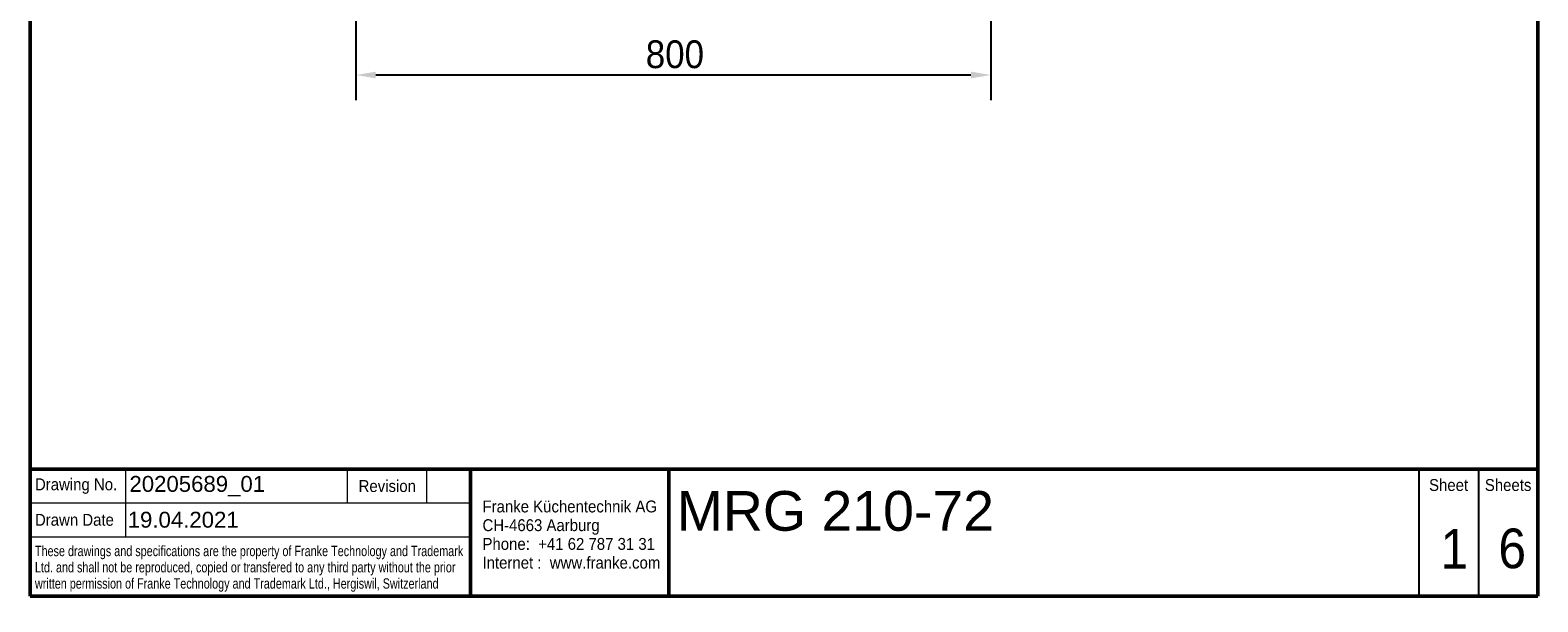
# Model space of a CAD drawing. Header units: millimetres. Extents: x 100 to 2000, y 93 to 4052.
# Tile 1 of 25: x 100 to 2000, y 93 to 813. Entities that reach past the tile are written whole.
import ezdxf
from ezdxf.enums import TextEntityAlignment as Align

# ---------------------------------------------------------------- set-up
doc = ezdxf.new("R2010")
doc.units = ezdxf.units.MM
doc.header["$LTSCALE"] = 10
for name, color, linetype, lineweight in [('Dimensions(ISO)', 7, 'Continuous', 25), ('Sketch Geometry(DIN)', 7, 'Continuous', 50), ('Sketch Geometry(ISO)', 7, 'Continuous', 50), ('Symbole(DIN)', 7, 'Continuous', 25)]:
    doc.layers.add(name, color=color, linetype=linetype, lineweight=lineweight)
doc.styles.add('Text Style20', font='arial.ttf')
doc.styles.add('Text Style40', font='arial.ttf')
doc.styles.add('Text Style9', font='arial.ttf')
doc.styles.add('Text_3.5mm', font='arial.ttf', dxfattribs={"width": 0.9})
doc.styles.add('Text__1.3mm', font='arial.ttf', dxfattribs={"width": 0.9})
doc.styles.add('Text__1.5mm', font='arial.ttf', dxfattribs={"width": 0.9})
doc.styles.add('Text__3.5mm', font='arial.ttf', dxfattribs={"width": 0.9})
doc.styles.add('Text__5.0mm', font='arial.ttf', dxfattribs={"width": 0.9})
doc.dimstyles.new('KS-STANDARD', dxfattribs={"dimscale": 10, "dimtxt": 3.5, "dimasz": 2.5, "dimexe": 3.175, "dimexo": 0, "dimgap": 0.8, "dimtad": 1, "dimdec": 1, "dimrnd": 1e-08, "dimtxsty": 'Text_3.5mm', "dimcen": 0.09, "dimdle": 10, "dimclrd": 7, "dimclre": 7, "dimclrt": 7, "dimadec": 0, "dimazin": 2, "dimtfac": 0.714286, "dimtdec": 4, "dimtmove": 0, "dimatfit": 3, "dimfxl": 1, "dimtolj": 1, "dimlwd": 25, "dimlwe": 25, "dimarcsym": 0})

# ---------------------------------------------------------------- blocks, each defined once
blk = doc.blocks.new('Title Blocks FKT-Marketing')
at = {"layer": 'Sketch Geometry(DIN)', "color": 7, "linetype": 'Continuous', "lineweight": 50}
for p, q in [((97.45, 118.35), (287.45, 118.35)), ((97.45, 118.35), (97.45, 102.35)), ((152.95, 118.35), (152.95, 102.35)), ((177.95, 102.35), (177.95, 118.35)), ((287.45, 102.35), (287.45, 118.35)), ((97.45, 102.35), (287.45, 102.35))]:
    blk.add_line(p, q, dxfattribs=at)
at = {"layer": 'Sketch Geometry(DIN)', "color": 7, "linetype": 'Continuous', "lineweight": 18}
for p, q in [((109.45, 118.35), (109.45, 109.85)), ((137.45, 114.1), (137.45, 118.35)), ((147.45, 114.1), (147.45, 118.35)), ((97.45, 114.1), (152.95, 114.1)), ((97.45, 109.85), (152.95, 109.85))]:
    blk.add_line(p, q, dxfattribs=at)
at = {"layer": 'Sketch Geometry(DIN)', "color": 7, "linetype": 'Continuous', "lineweight": 25}
for p, q in [((272.45, 118.35), (272.45, 102.35)), ((279.95, 118.35), (279.95, 102.35))]:
    blk.add_line(p, q, dxfattribs=at)
at = {"layer": 'Symbole(DIN)', "color": 7, "style": 'Text__1.5mm'}
for s, insert, char_height, width, attachment_point in [('\\fArial|b0|i0;Drawing No.', (98.05, 116.22), 1.4986, 15.7321, 4), ('Revision', (142.45, 116.22), 1.499, 13.4705, 5), ('Sheet', (276.2, 116.35), 1.499, 6.6871, 5), ('Sheets', (283.7, 116.35), 1.499, 6.6871, 5), ('Drawn Date', (98.05, 111.97), 1.499, 13.6702, 4)]:
    blk.add_mtext(s, dxfattribs=dict(at, insert=insert, char_height=char_height, width=width, attachment_point=attachment_point))
at = {"layer": 'Symbole(DIN)', "color": 7, "attachment_point": 4, "line_spacing_factor": 0.944221}
for s, insert, char_height, width, style in [('\\fArial|b0|i0;{\\H1.4986;Franke Küchentechnik AG\\PCH-4663 Aarburg\\PPhone:  +41 62 787 31 31\\PInternet :  www.franke.com}', (154.45, 110.11), 1.4986, 34.1835, 'Text__3.5mm'), ('\\fArial|b0|i0;\\W0.75;These drawings and specifications are the property of Franke Technology and Trademark Ltd. and shall not be reproduced, copied or transfered to any third party without the prior written permission of Franke Technology and Trademark Ltd., Hergiswil, Switzerland', (98.05, 105.81), 1.3, 54.5435, 'Text__1.3mm')]:
    blk.add_mtext(s, dxfattribs=dict(at, insert=insert, char_height=char_height, width=width, style=style))
at = {"layer": 'Symbole(DIN)', "color": 7}
for tag, p, height, style in [('Document_Number_001', (109.96, 115.5), 2, 'Text Style40'), ('Title_001', (178.93, 110.6), 5, 'Text Style20'), ('Drawn_Date_001', (109.74, 110.99), 2, 'Text Style40')]:
    blk.add_attdef(tag, p, '', height=height, dxfattribs=dict(at, style=style))
at = {"layer": 'Symbole(DIN)', "color": 7, "style": 'Text Style40'}
blk.add_attdef('Revision_Index_1', text='', height=2, dxfattribs=at).set_placement((150.2, 116.22), align=Align.MIDDLE_CENTER)
at = {"layer": 'Symbole(DIN)', "color": 7, "style": 'Text__5.0mm', "width": 0.9}
for tag, p in [('Sheet_number_001', (275.18, 105.84)), ('Number_of_sheets_001', (282.47, 105.88))]:
    blk.add_attdef(tag, p, '', height=5, dxfattribs=at)
at = {"layer": 'Symbole(DIN)', "color": 7, "style": 'Text Style9'}
blk.add_attdef('Auxiliary_Remark1', text='', height=3.5, dxfattribs=at).set_placement((179.45, 105.85), align=Align.MIDDLE_LEFT)
blk = doc.blocks.new('Borders Marketing Border')
at = {"layer": 'Sketch Geometry(ISO)'}
for p, q in [((10, 10), (10, 287)), ((200, 287), (200, 10)), ((200, 10), (10, 10))]:
    blk.add_line(p, q, dxfattribs=at)
blk = doc.blocks.new('*D7')
at = {"layer": 'Defpoints', "color": 0, "linetype": 'Continuous'}
for p in [(510.6, 856.5), (1310.6, 856.5), (510.6, 756.5)]:
    blk.add_point(p, dxfattribs=at)
at = {"layer": 'Dimensions(ISO)', "color": 7, "linetype": 'Continuous', "lineweight": 25}
for p, q in [((510.6, 856.5), (510.6, 724.7)), ((1310.6, 856.5), (1310.6, 724.7)), ((1285.6, 756.5), (535.6, 756.5))]:
    blk.add_line(p, q, dxfattribs=at)
at = {"layer": 'Dimensions(ISO)', "color": 7, "linetype": 'Continuous'}
for points in [[(535.6, 760.7), (535.6, 752.3), (510.6, 756.5)], [(1285.6, 760.7), (1285.6, 752.3), (1310.6, 756.5)]]:
    blk.add_solid(points, dxfattribs=at)
at = {"layer": 'Dimensions(ISO)', "color": 7, "linetype": 'Continuous', "lineweight": 25, "insert": (875.8, 782.4), "char_height": 35, "attachment_point": 4, "style": 'Text_3.5mm'}
blk.add_mtext('\\A1;800', dxfattribs=at)

msp = doc.modelspace()

# ---------------------------------------------------------------- block references
at = {"xscale": 10, "yscale": 10, "zscale": 10}
msp.add_blockref('Borders Marketing Border', (0, 0), dxfattribs=at)
msp.add_blockref('Title Blocks FKT-Marketing', (-874.46, -923.48), dxfattribs=at).add_auto_attribs({'Title_001': 'MRG 210-72', 'Document_Number_001': '20205689_01', 'Drawn_Date_001': '19.04.2021', 'Sheet_number_001': '1', 'Number_of_sheets_001': '6'})

# ---------------------------------------------------------------- dimensions: what is measured, and where the dimension line sits
at = {"layer": 'Dimensions(ISO)', "color": 7, "linetype": 'Continuous', "lineweight": 25}
dim = msp.add_linear_dim(base=(510.56, 756.49), p1=(1310.56, 856.49), p2=(510.56, 856.49), dimstyle='KS-STANDARD', override={"dimgap": 0.8, "dimdec": 1, "dimtol": 0, "dimlim": 0, "dimtp": 0, "dimtm": 0, "dimtdec": 4, "dimtofl": 0, "dimatfit": 1}, dxfattribs=at)
dim.commit()
dim.dimension.update_dxf_attribs({"geometry": '*D7', "text_midpoint": (910.56, 756.49), "dimtype": 160})

doc.saveas('drawing.dxf')
